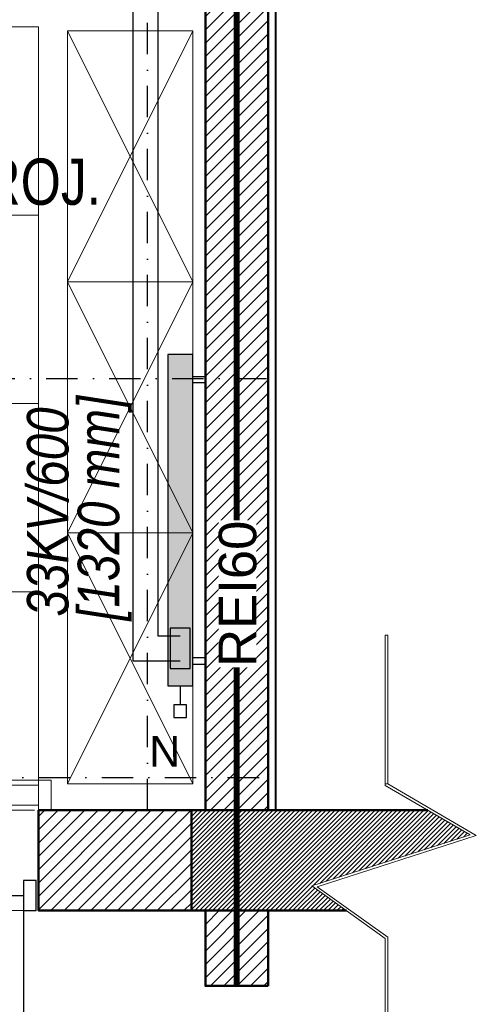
# Model space of a CAD drawing. Header units: centimetres. Extents: x -2715 to 104803, y -2927 to 32152.
# Tile 60 of 72: x 89085 to 89267, y -526 to -134. Entities that reach past the tile are written whole.
import ezdxf
from ezdxf.enums import TextEntityAlignment as Align
from ezdxf.lldxf.tags import DXFTag

# ---------------------------------------------------------------- set-up
doc = ezdxf.new("R2010")
doc.units = ezdxf.units.CM
doc.header["$MEASUREMENT"] = 0
for name, pattern in [('DASHDOT2', [0.5, 0.25, -0.125, 0, -0.125]), ('HIDDEN', [9.525, 6.35, -3.175]), ('HIDDENX2', [19.05, 12.7, -6.35])]:
    doc.linetypes.add(name, pattern=pattern)
for name, color, linetype, lineweight in [('0_TXT', 252, 'Continuous', 15), ('0_TXT niewidoczne', 252, 'Continuous', 15), ('1_ doors proj.', 252, 'Continuous', 15), ('1_ hatch', 252, 'Continuous', 9), ('1_ hatch proj.', 252, 'Continuous', 9), ('1_ projection', 252, 'HIDDENX2', 5), ('1_ przerywana  S_CONSTRUCTION', 252, 'DASHDOT2', 25), ('1_ view 1', 252, 'Continuous', 15), ('1_ wall DIV', 252, 'Continuous', 40), ('1_ wall STRUCT', 252, 'Continuous', 50), ('1_ wall STRUCT proj.', 252, 'Continuous', 50), ('2_ equipment proj._skrzynie', 252, 'Continuous', 9), ('3_ PPOŻ  opisy', 252, 'Continuous', 18)]:
    doc.layers.add(name, color=color, linetype=linetype, lineweight=lineweight)
for name, color, linetype in [('3_KRATA_dzrwi istn.', 252, 'Continuous'), ('IS_Grzejniki_Plan_rzut', 90, 'SOLID'), ('IS_Powrót', 240, 'Continuous'), ('IS_Text_Armatury_Therm', 7, 'Continuous'), ('IS_Text_Odbiornikow_Therm', 7, 'Continuous'), ('IS_Zasilanie', 240, 'SOLID')]:
    doc.layers.add(name, color=color, linetype=linetype)
doc.layers.add('IS_Armatura_podłączeniowa_grz._dolnozas.', color=7, linetype='SOLID', true_color=0x000000)
doc.layers.add('IS_Armatura_Therm', color=7, linetype='SOLID', true_color=0x000000)
doc.styles.get("Standard").update_dxf_attribs({"font": 'ARIALN.TTF'})
doc.styles.add('TXT_D', font='arial.ttf')
doc.styles.add('TXT_M', font='romans.shx', dxfattribs={"width": 0.75, "oblique": 15})
doc.styles.add('TXT_S', font='romand.shx')
tags = doc.linetypes.add('Dash', pattern=[15, 10, -5]).pattern_tags.tags
tags[6:7] = [DXFTag(74, 4), DXFTag(75, 0), DXFTag(340, '0'), DXFTag(46, 0.0), DXFTag(50, 0.0), DXFTag(44, 0.0), DXFTag(45, 0.0)]
tags[4:5] = [DXFTag(74, 4), DXFTag(75, 0), DXFTag(340, '0'), DXFTag(46, 0.0), DXFTag(50, 0.0), DXFTag(44, 0.0), DXFTag(45, 0.0)]
doc.linetypes.add('FENCELINE9', pattern='A,1e-09,[163,AAA.SHX,S=1,R=0,X=0,Y=0],1.5,-0.5', length=2)
tags = doc.linetypes.add('SOLID', pattern=[10, 10, 0]).pattern_tags.tags
tags[6:7] = [DXFTag(74, 4), DXFTag(75, 0), DXFTag(340, '0'), DXFTag(46, 0.0), DXFTag(50, 0.0), DXFTag(44, 0.0), DXFTag(45, 0.0)]
tags[4:5] = [DXFTag(74, 4), DXFTag(75, 0), DXFTag(340, '0'), DXFTag(46, 0.0), DXFTag(50, 0.0), DXFTag(44, 0.0), DXFTag(45, 0.0)]

# ---------------------------------------------------------------- blocks, each defined once
blk = doc.blocks.new('vcfnbvcnbvm')
at = {"linetype": 'Dash', "ltscale": 20}
for points in [[(-205, 6), (-5, 6), (-5, 306), (-205, 306), (-205, 6)], [(-205, 231), (-5, 231)], [(-205, 156), (-5, 156)], [(-205, 81), (-5, 81)]]:
    blk.add_lwpolyline(points, dxfattribs=at)
for points in [[(-210, 6), (-205, 6), (-205, -6), (-210, -6), (-210, 6)], [(-210, 6), (-205, 6), (-205, -6), (-210, -6), (-210, 6)], [(-205, 4), (-5, 4), (-5, -4), (-205, -4), (-205, 6)], [(0, 6), (-5, 6), (-5, -6), (0, -6), (0, 6)], [(0, 6), (-5, 6), (-5, -6), (0, -6), (0, 6)]]:
    blk.add_lwpolyline(points)
blk = doc.blocks.new('gfdgfdghf')
for points in [[(-200, 6), (-195, 6), (-195, -6), (-200, -6), (-200, 6)], [(-200, 6), (-195, 6), (-195, -6), (-200, -6), (-200, 6)], [(0, 6), (-5, 6), (-5, -6), (0, -6), (0, 6)], [(0, 6), (-5, 6), (-5, -6), (0, -6), (0, 6)], [(-195, -4), (-195, -99)], [(-5, -4), (-5, -99)]]:
    blk.add_lwpolyline(points)
at = {"linetype": 'FENCELINE9', "ltscale": 2.5}
blk.add_lwpolyline([(-195, 0), (-5, 0)], dxfattribs=at)
for centre, start, end in [((-191.62, -7.38), 267.8842, 2.1158), ((-8.38, -7.38), 177.8842, 272.1158)]:
    blk.add_arc(centre, 91.68, start, end)
blk = doc.blocks.new('MET')
at = {"layer": '0_TXT niewidoczne'}
for p, q in [((0, -20), (0, 20)), ((-20, 0), (78.66, 0))]:
    blk.add_line(p, q, dxfattribs=at)
at = {"style": 'TXT_D', "width": 0.8, "flags": 4}
blk.add_attdef('NUMER', text='', height=15, dxfattribs=at).set_placement((-6.73, 3.76), align=Align.RIGHT)
blk.add_attdef('NAZWA', (4.15, 3.76), '', height=15, dxfattribs=at)
at = {"layer": '0_TXT niewidoczne', "style": 'TXT_M', "width": 0.8, "flags": 4}
blk.add_attdef('M2', text='', height=12, dxfattribs=at).set_placement((-6.06, -15.36), align=Align.RIGHT)
blk.add_attdef('POSADZKA', (4.15, -15.36), '', height=12, dxfattribs=at)
blk = doc.blocks.new('vcvcbv')
blk.add_lwpolyline([(-100, 50), (0, 50), (0, 0), (-100, 0), (-100, 50)])
at = {"linetype": 'Dash', "ltscale": 10}
blk.add_lwpolyline([(-100, 0), (0, 50), (0, 0), (-100, 50), (-100, 0)], dxfattribs=at)
blk = doc.blocks.new('sdadsfsdfd')
at = {"layer": '2_ equipment proj._skrzynie', "rotation": 90}
for p in [(1925, -609.51), (1925, -709.51), (1925, -809.51)]:
    blk.add_blockref('vcvcbv', p, dxfattribs=at)

msp = doc.modelspace()

# ---------------------------------------------------------------- hatches: boundary and pattern name
at = {"layer": '1_ hatch'}
h = msp.add_hatch(dxfattribs=at)
h.set_pattern_fill('ANSI31', color=256, scale=10)
h.paths.add_polyline_path([(89153.05, -449.07), (89153.05, -489.07), (89214.78, -489.07), (89200.95, -479.23), (89264.14, -458.91), (89247.27, -449.07)])
at = {"layer": '1_ hatch proj.'}
h = msp.add_hatch(dxfattribs=at)
h.set_pattern_fill('ANSI31', color=256, scale=30)
h.set_pattern_definition([(45, (-154, -2e-12), (-2.65165043, 2.65165043), [])])
h.paths.add_polyline_path([(89183.55, -449.07), (89158.55, -449.07), (89158.55, 681.93), (89183.55, 681.93)])
h = msp.add_hatch(dxfattribs=at)
h.set_pattern_fill('ANSI31', color=256, scale=30)
h.set_pattern_definition([(45, (2097.5, 2e-13), (-2.65165043, 2.65165043), [])])
h.paths.add_polyline_path([(89153.05, -489.07), (89092.05, -489.07), (89092.05, -449.07), (89153.05, -449.07)])
h = msp.add_hatch(dxfattribs=at)
h.set_pattern_fill('ANSI31', color=256, scale=30)
h.set_pattern_definition([(45, (-154.0002, -70), (-2.65165043, 2.65165043), [])])
h.paths.add_polyline_path([(89183.55, -519.07), (89158.55, -519.07), (89158.55, -489.07), (89183.55, -489.07)])
at = {"layer": 'IS_Grzejniki_Plan_rzut'}
msp.add_hatch(color=256, dxfattribs=at).paths.add_polyline_path([(89153.55, -399.58), (89153.55, -267.58), (89143.55, -267.58), (89143.55, -399.58)])

# ---------------------------------------------------------------- linework, layer by layer
at = {"layer": '1_ projection'}
for points in [[(88830.05, -449.07), (89153.05, -449.07)], [(88830.05, -489.07), (89153.05, -489.07)]]:
    msp.add_lwpolyline(points, dxfattribs=at)
at = {"layer": '1_ przerywana  S_CONSTRUCTION', "ltscale": 50}
for points in [[(89135.55, -449.07), (89135.55, 681.93)], [(86685.55, -277.07), (89183.55, -277.07)], [(86682.55, -436.07), (89183.55, -436.07)]]:
    msp.add_lwpolyline(points, dxfattribs=at)
at = {"layer": '1_ view 1'}
for points in [[(89230.29, -568.26), (89230.29, -500.1), (89200.95, -479.23), (89264.14, -458.91), (89230.29, -439.16), (89230.29, -379.35)], [(89231.29, -568.26), (89231.29, -499.59), (89203.15, -479.57), (89266.58, -459.18), (89231.29, -438.59), (89231.29, -379.35)]]:
    msp.add_lwpolyline(points, dxfattribs=at)
msp.add_lwpolyline([(89230.29, -379.35), (89231.29, -379.35), (89231.29, -438.59), (89230.29, -438.59)], close=True, dxfattribs=at)
at = {"layer": '1_ wall DIV'}
msp.add_lwpolyline([(89183.55, -449.07), (89183.55, 681.93), (89186.55, 681.93), (89186.55, -449.07), (89183.55, -449.07)], dxfattribs=at)
at = {"layer": '1_ wall STRUCT'}
for points in [[(89183.55, -449.07), (89153.05, -449.07), (89153.05, -489.07), (89214.78, -489.07)], [(89247.27, -449.07), (89183.55, -449.07)]]:
    msp.add_lwpolyline(points, dxfattribs=at)
at = {"layer": '1_ wall STRUCT proj.'}
for points in [[(89183.55, -449.07), (89158.55, -449.07), (89158.55, 681.93), (89183.55, 681.93), (89183.55, -449.07)], [(89153.05, -489.07), (89092.05, -489.07), (89092.05, -449.07), (89153.05, -449.07), (89153.05, -489.07)], [(89183.55, -519.07), (89158.55, -519.07), (89158.55, -489.07), (89183.55, -489.07), (89183.55, -519.07)]]:
    msp.add_lwpolyline(points, dxfattribs=at)
at = {"layer": '3_ PPOŻ  opisy', "linetype": 'HIDDEN', "ltscale": 2.5, "const_width": 2.5}
msp.add_lwpolyline([(89171.05, 1236.93), (89171.05, -519.07)], dxfattribs=at)
at = {"layer": 'IS_Armatura_podłączeniowa_grz._dolnozas.'}
msp.add_lwpolyline([(89152.55, -392.58), (89152.55, -376.58), (89144.55, -376.58), (89144.55, -392.58), (89152.55, -392.58)], dxfattribs=at)
at = {"layer": 'IS_Armatura_Therm'}
for points in [[(89148.55, -399.58), (89148.55, -407.08)], [(89146.05, -407.08), (89146.05, -412.08), (89151.05, -412.08), (89151.05, -407.08), (89146.05, -407.08)]]:
    msp.add_lwpolyline(points, dxfattribs=at)
at = {"layer": 'IS_Grzejniki_Plan_rzut'}
for points in [[(89153.55, -399.58), (89153.55, -267.58), (89143.55, -267.58), (89143.55, -399.58), (89153.55, -399.58)], [(89153.55, -276.33), (89158.55, -276.33), (89158.55, -278.83), (89153.55, -278.83)], [(89153.55, -390.83), (89158.55, -390.83), (89158.55, -388.33), (89153.55, -388.33)]]:
    msp.add_lwpolyline(points, dxfattribs=at)
at = {"layer": 'IS_Powrót', "linetype": 'Dash'}
for points in [[(89129.61, 1144.82), (89129.61, -389.58)], [(89129.61, -389.58), (89148.55, -389.58)]]:
    msp.add_lwpolyline(points, dxfattribs=at)
at = {"layer": 'IS_Zasilanie'}
for points in [[(89139.61, 1144.82), (89139.61, -379.58)], [(89139.61, -379.58), (89148.55, -379.58)]]:
    msp.add_lwpolyline(points, dxfattribs=at)

# ---------------------------------------------------------------- block references
at = {"layer": '0_TXT'}
ref = msp.add_blockref('MET', (88909.44, -211.6), dxfattribs=dict(at, xscale=1.23, yscale=1.23, zscale=1.23, rotation=359.9999999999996))
ref.add_attrib('NUMER', '17', dxfattribs={"layer": '0', "height": 20, "style": 'TXT_D', "width": 0.8, "flags": 4}).set_placement((88903.48, -207.91), align=Align.RIGHT)
ref.add_attrib('NAZWA', 'M.WARSZT.UZBROJ.', (88913.13, -207.91), dxfattribs={"layer": '0', "height": 18.45, "style": 'TXT_D', "width": 0.8, "flags": 4})
ref.add_attrib('M2', '13,35', dxfattribs={"layer": '0', "height": 14.76, "style": 'TXT_S', "width": 0.7, "flags": 4}).set_placement((88905.75, -230.5), align=Align.RIGHT)
ref.add_attrib('POSADZKA', 'proj.posad.przemysł.', (88913.13, -230.5), dxfattribs={"layer": '0', "color": 150, "height": 14.76, "style": 'TXT_S', "width": 0.8, "flags": 4})
at = {"layer": '1_ doors proj.'}
msp.add_blockref('vcfnbvcnbvm', (89097.05, -443.07), dxfattribs=at)
at = {"layer": '2_ equipment proj._skrzynie'}
msp.add_blockref('sdadsfsdfd', (87228.55, 470.93), dxfattribs=at)
at = {"layer": '3_KRATA_dzrwi istn.', "color": 6}
msp.add_blockref('gfdgfdghf', (89091.05, -483.07), dxfattribs=at)

# ---------------------------------------------------------------- texts
at = {"layer": 'IS_Text_Armatury_Therm', "linetype": 'SOLID', "insert": (89148.55, -431.7), "char_height": 12.24, "attachment_point": 9}
msp.add_mtext('\\fArial|b0|i0;N  ', dxfattribs=at)
at = {"layer": 'IS_Text_Odbiornikow_Therm', "linetype": 'SOLID', "char_height": 16.56, "rotation": 90}
for s, insert, attachment_point in [('\\fArial Narrow|b0|i1;[1320 mm]', (89129.23, -373.58), 7), ('\\fArial Narrow|b0|i1;33KV/600', (89104.23, -288.58), 9)]:
    msp.add_mtext(s, dxfattribs=dict(at, insert=insert, attachment_point=attachment_point))

# ---------------------------------------------------------------- next in the draw order: texts
at = {"layer": '3_ PPOŻ  opisy', "insert": (89163.88, -392.1), "char_height": 15, "width": 58.5233, "attachment_point": 1, "rotation": 90, "style": 'TXT_D', "bg_fill": 3, "box_fill_scale": 1, "bg_fill_color": 1, "bg_fill_transparency": 0}
msp.add_mtext('\\pxqc;REI60', dxfattribs=at)

doc.saveas('drawing.dxf')
